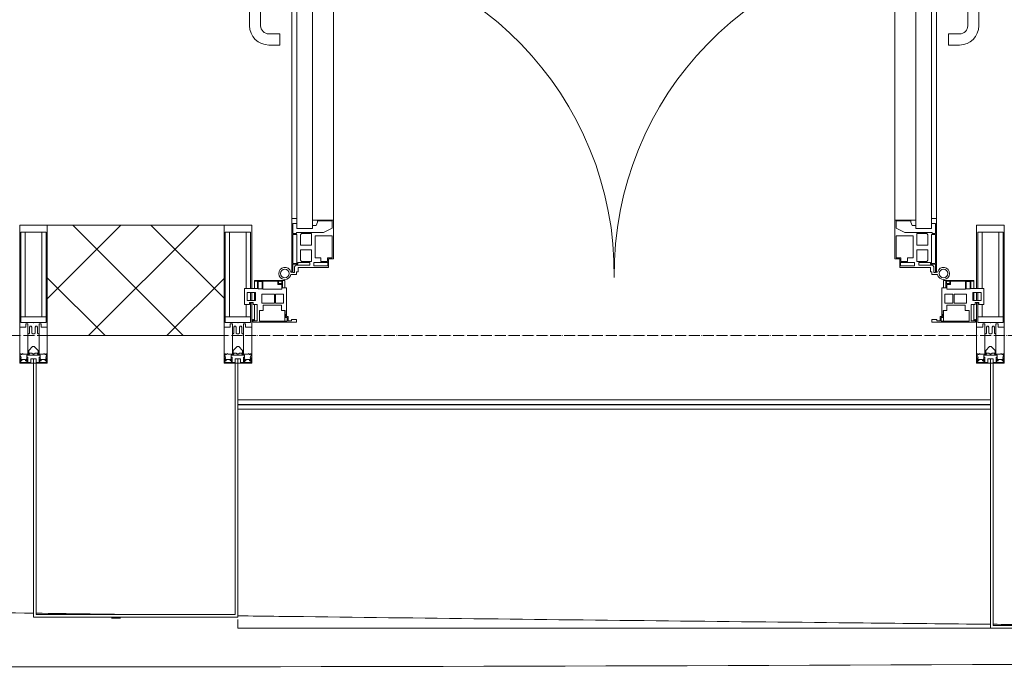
# Model space of a CAD drawing. Header units: millimetres. Extents: x 5617 to 143375, y 7718 to 186221.
# Tile 42 of 106: x 51196 to 52979, y 14792 to 15972. Entities that reach past the tile are written whole.
import ezdxf

# ---------------------------------------------------------------- set-up
doc = ezdxf.new("R2010")
doc.units = ezdxf.units.MM
doc.linetypes.add('ADSK_Линия сетки', pattern=[25, 20, -2.5, 0, -2.5])
for name, color, linetype, lineweight in [('Двери', 7, 'Continuous', 18), ('Импосты витража', 7, 'Continuous', 18), ('Колонны', 7, 'Continuous', 18), ('Ограждение', 7, 'Continuous', 18), ('Оси', 7, 'Continuous', 9), ('Панели витража', 7, 'Continuous', 18), ('Поручни', 7, 'Continuous', 18), ('Стены разрез', 7, 'Continuous', 40), ('Форма', 7, 'Continuous', 18), ('Формообразующий элемент-перекрытие', 7, 'Continuous', 18), ('Элементы узлов', 7, 'Continuous', 18)]:
    doc.layers.add(name, color=color, linetype=linetype, lineweight=lineweight)

# ---------------------------------------------------------------- blocks, each defined once
blk = doc.blocks.new('Rectangular Mullion - 50Wx250H-V63-МКСС_К4_L08_28_500_')
at = {"layer": 'Элементы узлов', "color": 253, "lineweight": 5, "true_color": 0xaaaaaa}
for p, q in [((-25, 135.1), (-25, 250)), ((-25, 250), (0, 250)), ((25, 250), (0, 250)), ((25, 65.2), (25, 250)), ((-23, 237.3), (0, 237.3)), ((-23, 237.3), (-23, 135.1)), ((-14.9, 135.1), (-14.9, 237.3)), ((23, 237.3), (0, 237.3)), ((14.9, 84), (14.9, 237.3)), ((23, 237.3), (23, 73.6)), ((-25, 113.4), (-25, 128.4)), ((-23, 128.4), (-23, 113.4)), ((-25, 65.2), (-25, 110.1)), ((-23, 110.1), (-23, 73.6)), ((-14.9, 84), (-14.9, 106.6)), ((0, 84), (-23, 84)), ((-0.5, 73.6), (-23, 73.6)), ((0, 84), (23, 84)), ((0.5, 73.6), (23, 73.6)), ((-14, 65.2), (-25, 65.2)), ((-14, 71.3), (-14, 65.2)), ((-10, 71.3), (-14, 71.3)), ((-10, 53), (-10, 71.3)), ((-8.7, 53), (-7, 54.7)), ((-7, 65.2), (-5.9, 67.3)), ((-7, 65.2), (-7, 54.7)), ((-4.1, 67.3), (-5.9, 67.3)), ((-4.1, 67.3), (-2.9, 65.1)), ((-2.9, 65.1), (-2.9, 54.6)), ((-1.3, 53), (-2.9, 54.6)), ((1.3, 53), (2.9, 54.6)), ((4.1, 67.3), (2.9, 65.1)), ((2.9, 65.1), (2.9, 54.6)), ((4.1, 67.3), (5.9, 67.3)), ((7, 65.2), (5.9, 67.3)), ((7, 65.2), (7, 54.7)), ((8.7, 53), (7, 54.7)), ((10, 71.3), (14, 71.3)), ((10, 53), (10, 71.3)), ((14, 71.3), (14, 65.2)), ((14, 65.2), (25, 65.2)), ((-8.7, 53), (-10, 53)), ((-10, 53), (-10, 17)), ((0, 53), (-1.3, 53)), ((0, 53), (1.3, 53)), ((8.7, 53), (10, 53)), ((10, 53), (10, 17)), ((-8.5, 23), (-1.5, 30)), ((-8.5, 18.5), (-8.5, 23)), ((-7.5, 18.5), (-8.5, 18.5)), ((-7.5, 17), (-7.5, 18.5)), ((-7.4, 18), (-7.4, 16.6)), ((-2.6, 18), (-7.4, 18)), ((-2.6, 18), (-2.6, 16.8)), ((-1.5, 30), (0, 30)), ((1.5, 30), (0, 30)), ((8.5, 23), (1.5, 30)), ((2.6, 18), (2.6, 16.8)), ((2.6, 18), (7.4, 18)), ((7.4, 18), (7.4, 16.6)), ((7.5, 18.5), (8.5, 18.5)), ((7.5, 17), (7.5, 18.5)), ((8.5, 18.5), (8.5, 23)), ((-23.8, 14.6), (-25, 14.2)), ((-25, 0), (-25, 14.2)), ((-22.3, 17), (-23.8, 17)), ((-23.8, 17), (-23.8, 14.6)), ((-22.5, 10.6), (-23.8, 14.6)), ((-22.5, 10.6), (-23.7, 9.9)), ((-23.7, 1.3), (-23.7, 9.9)), ((-23.7, 1.3), (-11.8, 1.3)), ((-23.2, 10.2), (-22.5, 8)), ((-22.5, 8), (-22.5, 4.5)), ((-21.3, 4.5), (-22.5, 4.5)), ((-22.3, 17), (-22.3, 16)), ((-22.3, 16), (-21.3, 16)), ((-19, 17.6), (-21.3, 16)), ((-21.3, 4.5), (-21.3, 6.5)), ((-21.3, 6.5), (-14.2, 6.5)), ((-18.4, 16.6), (-19, 17.6)), ((-7.4, 16.6), (-18.4, 16.6)), ((-14.2, 6.5), (-14.2, 4.5)), ((-13.2, 4.5), (-14.2, 4.5)), ((-13.2, 4.5), (-12.2, 7.2)), ((-12.7, 7.6), (-11.3, 11.4)), ((-12.7, 7.6), (-11.8, 6.9)), ((-12.2, 9), (-12.2, 14.8)), ((-12.2, 14.8), (0, 14.8)), ((-11.8, 1.3), (-11.8, 6.9)), ((-10.5, 11.2), (-11.3, 11.4)), ((-10.5, 1.5), (-10.5, 11.2)), ((-4.8, 1.5), (-10.5, 1.5)), ((-10, 17), (-7.5, 17)), ((0, 8), (-4.8, 8)), ((-4.8, 1.5), (-4.8, 8)), ((-2.6, 16.8), (0, 16.8)), ((2.6, 16.8), (0, 16.8)), ((0, 14.8), (0, 16.8)), ((0, 14.8), (0, 16.8)), ((12.2, 14.8), (0, 14.8)), ((0, 0), (0, 8)), ((0, 8), (4.8, 8)), ((0, 0), (0, 8)), ((4.8, 1.5), (4.8, 8)), ((4.8, 1.5), (10.5, 1.5)), ((7.4, 16.6), (18.4, 16.6)), ((10, 17), (7.5, 17)), ((10.5, 11.2), (11.3, 11.4)), ((10.5, 1.5), (10.5, 11.2)), ((12.7, 7.6), (11.3, 11.4)), ((12.7, 7.6), (11.8, 6.9)), ((11.8, 1.3), (11.8, 6.9)), ((23.7, 1.3), (11.8, 1.3)), ((12.2, 9), (12.2, 14.8)), ((13.2, 4.5), (12.2, 7.2)), ((13.2, 4.5), (14.2, 4.5)), ((21.3, 6.5), (14.2, 6.5)), ((14.2, 6.5), (14.2, 4.5)), ((18.4, 16.6), (19, 17.6)), ((19, 17.6), (21.3, 16)), ((22.3, 16), (21.3, 16)), ((21.3, 4.5), (21.3, 6.5)), ((21.3, 4.5), (22.5, 4.5)), ((22.3, 17), (22.3, 16)), ((22.3, 17), (23.8, 17)), ((22.5, 10.6), (23.8, 14.6)), ((22.5, 10.6), (23.7, 9.9)), ((23.2, 10.2), (22.5, 8)), ((22.5, 8), (22.5, 4.5)), ((23.7, 1.3), (23.7, 9.9)), ((23.8, 17), (23.8, 14.6)), ((23.8, 14.6), (25, 14.2)), ((25, 0), (25, 14.2)), ((-25, 0), (0, 0)), ((25, 0), (0, 0))]:
    blk.add_line(p, q, dxfattribs=at)
for centre, start, end in [((-0.5, 73.1), 360, 90), ((0.5, 73.1), 90, 180)]:
    blk.add_arc(centre, 0.5, start, end, dxfattribs=at)
blk = doc.blocks.new('Rectangular Mullion - R_StandardFrame_50Wx250H-V64-МКСС_К4_L08_28_500_')
at = {"layer": 'Импосты витража', "color": 253, "lineweight": 5, "true_color": 0xaaaaaa}
for p, q in [((-25, -110.1), (-25, 0)), ((-25, 0), (0, 0)), ((5, 0), (25, 0)), ((25, 0), (25, -250)), ((-25, -128.4), (-25, -113.4)), ((-25, -250), (-25, -135.1)), ((25, -250), (-25, -250))]:
    blk.add_line(p, q, dxfattribs=at)
blk = doc.blocks.new('A_PAN_ALU_Door_Double - EXT_1_Double_EQ-7507534-МКСС_К4_L08_28_500_')
at = {"layer": 'Двери', "color": 253, "lineweight": 5, "true_color": 0xaaaaaa}
for p, q in [((-583.7, 659.3), (-583.7, 758.9)), ((-583.7, 758.9), (-578.6, 758.9)), ((-583.7, 659.3), (-583.7, 758.9)), ((-583.7, 758.9), (-578.6, 758.9)), ((-581.6, 750.3), (-581.6, 742.3)), ((-579.8, 750.3), (-581.6, 750.3)), ((-581.6, 750.3), (-581.6, 742.3)), ((-579.8, 750.3), (-581.6, 750.3)), ((-579.8, 748.9), (-579.8, 750.3)), ((-579.8, 748.9), (-579.8, 750.3)), ((-578.6, 748.9), (-579.8, 748.9)), ((-578.6, 748.9), (-579.8, 748.9)), ((-578.6, 758.9), (-578.6, 748.9)), ((-578.6, 758.9), (-578.6, 748.9)), ((583.7, 758.9), (578.6, 758.9)), ((578.6, 758.9), (578.6, 748.9)), ((583.7, 758.9), (578.6, 758.9)), ((578.6, 758.9), (578.6, 748.9)), ((578.6, 748.9), (579.8, 748.9)), ((578.6, 748.9), (579.8, 748.9)), ((579.8, 748.9), (579.8, 750.3)), ((579.8, 750.3), (581.6, 750.3)), ((579.8, 748.9), (579.8, 750.3)), ((579.8, 750.3), (581.6, 750.3)), ((581.6, 750.3), (581.6, 742.3)), ((581.6, 750.3), (581.6, 742.3)), ((583.7, 659.3), (583.7, 758.9)), ((583.7, 659.3), (583.7, 758.9)), ((-581.6, 742.3), (-572.9, 742.3)), ((-581.6, 742.3), (-572.9, 742.3)), ((-581.6, 740.6), (-581.6, 688.2)), ((-574.6, 740.6), (-581.6, 740.6)), ((-581.6, 740.6), (-581.6, 688.2)), ((-574.6, 740.6), (-581.6, 740.6)), ((-574.6, 688.2), (-574.6, 740.6)), ((-574.6, 688.2), (-574.6, 740.6)), ((-572.9, 742.3), (-572.9, 739.3)), ((-572.9, 742.3), (-572.9, 739.3)), ((-572.9, 739.3), (-543.6, 739.3)), ((-572.9, 739.3), (-543.6, 739.3)), ((-566.1, 737.5), (-567.6, 734.8)), ((-566.1, 737.5), (-567.6, 734.8)), ((-567.6, 734.8), (-567.6, 715.8)), ((-567.6, 734.8), (-567.6, 715.8)), ((-547.7, 737.5), (-566.1, 737.5)), ((-547.7, 737.5), (-566.1, 737.5)), ((-547.7, 715.8), (-547.7, 737.5)), ((-547.7, 715.8), (-547.7, 737.5)), ((-543.6, 744.8), (-518.6, 744.8)), ((-543.6, 739.3), (-543.6, 744.8)), ((-543.6, 744.8), (-518.6, 744.8)), ((-543.6, 739.3), (-543.6, 744.8)), ((-531.2, 737.1), (-531.2, 730.5)), ((-518.8, 737.1), (-531.2, 737.1)), ((-531.2, 737.1), (-531.2, 730.5)), ((-518.8, 737.1), (-531.2, 737.1)), ((-518.8, 730.6), (-518.8, 737.1)), ((-518.8, 730.6), (-518.8, 737.1)), ((-518.6, 744.8), (-518.6, 741.8)), ((-518.6, 744.8), (-518.6, 741.8)), ((-518.6, 741.8), (-517.1, 741.8)), ((-518.6, 741.8), (-517.1, 741.8)), ((-517.1, 741.8), (-517.1, 732.3)), ((-517.1, 741.8), (-517.1, 732.3)), ((-517.1, 732.3), (-508.2, 732.3)), ((-517.1, 732.3), (-508.2, 732.3)), ((-508.2, 732.3), (-508.2, 662.3)), ((-508.2, 732.3), (-508.2, 662.3)), ((517.1, 732.3), (508.2, 732.3)), ((508.2, 732.3), (508.2, 662.3)), ((517.1, 732.3), (508.2, 732.3)), ((508.2, 732.3), (508.2, 662.3)), ((518.6, 741.8), (517.1, 741.8)), ((517.1, 741.8), (517.1, 732.3)), ((518.6, 741.8), (517.1, 741.8)), ((517.1, 741.8), (517.1, 732.3)), ((543.6, 744.8), (518.6, 744.8)), ((518.6, 744.8), (518.6, 741.8)), ((543.6, 744.8), (518.6, 744.8)), ((518.6, 744.8), (518.6, 741.8)), ((518.8, 730.6), (518.8, 737.1)), ((518.8, 737.1), (531.2, 737.1)), ((518.8, 730.6), (518.8, 737.1)), ((518.8, 737.1), (531.2, 737.1)), ((531.2, 737.1), (531.2, 730.5)), ((531.2, 737.1), (531.2, 730.5)), ((543.6, 739.3), (543.6, 744.8)), ((543.6, 739.3), (543.6, 744.8)), ((572.9, 739.3), (543.6, 739.3)), ((572.9, 739.3), (543.6, 739.3)), ((547.7, 715.8), (547.7, 737.5)), ((547.7, 737.5), (566.1, 737.5)), ((547.7, 715.8), (547.7, 737.5)), ((547.7, 737.5), (566.1, 737.5)), ((566.1, 737.5), (567.6, 734.8)), ((566.1, 737.5), (567.6, 734.8)), ((567.6, 734.8), (567.6, 715.8)), ((567.6, 734.8), (567.6, 715.8)), ((581.6, 742.3), (572.9, 742.3)), ((572.9, 742.3), (572.9, 739.3)), ((581.6, 742.3), (572.9, 742.3)), ((572.9, 742.3), (572.9, 739.3)), ((574.6, 688.2), (574.6, 740.6)), ((574.6, 740.6), (581.6, 740.6)), ((574.6, 688.2), (574.6, 740.6)), ((574.6, 740.6), (581.6, 740.6)), ((581.6, 740.6), (581.6, 688.2)), ((581.6, 740.6), (581.6, 688.2)), ((-567.6, 715.8), (-547.7, 715.8)), ((-567.6, 715.8), (-547.7, 715.8)), ((-541.3, 730.5), (-541.3, 691)), ((-531.2, 730.5), (-541.3, 730.5)), ((-541.3, 730.5), (-541.3, 691)), ((-531.2, 730.5), (-541.3, 730.5)), ((-510.6, 730.6), (-518.8, 730.6)), ((-510.6, 730.6), (-518.8, 730.6)), ((-510.6, 691), (-510.6, 730.6)), ((-510.6, 691), (-510.6, 730.6)), ((510.6, 691), (510.6, 730.6)), ((510.6, 730.6), (518.8, 730.6)), ((510.6, 691), (510.6, 730.6)), ((510.6, 730.6), (518.8, 730.6)), ((531.2, 730.5), (541.3, 730.5)), ((531.2, 730.5), (541.3, 730.5)), ((541.3, 730.5), (541.3, 691)), ((541.3, 730.5), (541.3, 691)), ((567.6, 715.8), (547.7, 715.8)), ((567.6, 715.8), (547.7, 715.8)), ((-567.6, 708), (-567.6, 688.9)), ((-547.7, 708), (-567.6, 708)), ((-567.6, 708), (-567.6, 688.9)), ((-547.7, 708), (-567.6, 708)), ((-547.7, 686.3), (-547.7, 708)), ((-547.7, 686.3), (-547.7, 708)), ((547.7, 708), (567.6, 708)), ((547.7, 686.3), (547.7, 708)), ((547.7, 708), (567.6, 708)), ((547.7, 686.3), (547.7, 708)), ((567.6, 708), (567.6, 688.9)), ((567.6, 708), (567.6, 688.9)), ((-581.6, 688.2), (-574.6, 688.2)), ((-581.6, 688.2), (-574.6, 688.2)), ((-581.6, 686.5), (-581.6, 668.4)), ((-575.4, 686.5), (-581.6, 686.5)), ((-581.6, 686.5), (-581.6, 668.4)), ((-575.4, 686.5), (-581.6, 686.5)), ((-575.4, 684.5), (-575.4, 686.5)), ((-575.4, 684.5), (-575.4, 686.5)), ((-526.4, 684.5), (-575.4, 684.5)), ((-526.4, 684.5), (-575.4, 684.5)), ((-567.6, 688.9), (-566.1, 686.3)), ((-567.6, 688.9), (-566.1, 686.3)), ((-566.1, 686.3), (-547.7, 686.3)), ((-566.1, 686.3), (-547.7, 686.3)), ((-541.3, 691), (-510.6, 691)), ((-541.3, 691), (-510.6, 691)), ((-510.6, 676.8), (-526.4, 684.5)), ((-510.6, 676.8), (-526.4, 684.5)), ((541.3, 691), (510.6, 691)), ((541.3, 691), (510.6, 691)), ((510.6, 676.8), (526.4, 684.5)), ((510.6, 676.8), (526.4, 684.5)), ((526.4, 684.5), (575.4, 684.5)), ((526.4, 684.5), (575.4, 684.5)), ((566.1, 686.3), (547.7, 686.3)), ((566.1, 686.3), (547.7, 686.3)), ((567.6, 688.9), (566.1, 686.3)), ((567.6, 688.9), (566.1, 686.3)), ((581.6, 688.2), (574.6, 688.2)), ((581.6, 688.2), (574.6, 688.2)), ((575.4, 684.5), (575.4, 686.5)), ((575.4, 686.5), (581.6, 686.5)), ((575.4, 684.5), (575.4, 686.5)), ((575.4, 686.5), (581.6, 686.5)), ((581.6, 686.5), (581.6, 668.4)), ((581.6, 686.5), (581.6, 668.4)), ((-583.7, 244.2), (-583.7, 677.3)), ((-581.6, 668.4), (-574.6, 668.4)), ((-581.6, 668.4), (-574.6, 668.4)), ((-574.6, 677.3), (-546, 677.3)), ((-574.6, 244.2), (-574.6, 677.3)), ((-574.6, 668.4), (-574.6, 659.3)), ((-574.6, 668.4), (-574.6, 659.3)), ((-546, 677.3), (-546, 244.2)), ((-546, 672), (-539.3, 672)), ((-546, 662.3), (-546, 672)), ((-546, 672), (-539.3, 672)), ((-546, 662.3), (-546, 672)), ((-508.2, 662.3), (-546, 662.3)), ((-508.2, 662.3), (-546, 662.3)), ((-539.3, 672), (-537.1, 665.9)), ((-539.3, 672), (-537.1, 665.9)), ((-537.1, 665.9), (-537.1, 663.8)), ((-537.1, 665.9), (-537.1, 663.8)), ((-537.1, 663.8), (-510.6, 663.8)), ((-537.1, 663.8), (-510.6, 663.8)), ((-510.6, 663.8), (-510.6, 676.8)), ((-510.6, 663.8), (-510.6, 676.8)), ((-508.2, 662.3), (-508.2, 259.2)), ((508.2, 662.3), (546, 662.3)), ((508.2, 662.3), (546, 662.3)), ((508.2, 662.3), (508.2, 259.2)), ((510.6, 663.8), (510.6, 676.8)), ((510.6, 663.8), (510.6, 676.8)), ((537.1, 663.8), (510.6, 663.8)), ((537.1, 663.8), (510.6, 663.8)), ((539.3, 672), (537.1, 665.9)), ((539.3, 672), (537.1, 665.9)), ((537.1, 665.9), (537.1, 663.8)), ((537.1, 665.9), (537.1, 663.8)), ((546, 672), (539.3, 672)), ((546, 672), (539.3, 672)), ((546, 677.3), (546, 244.2)), ((574.6, 677.3), (546, 677.3)), ((546, 662.3), (546, 672)), ((546, 662.3), (546, 672)), ((574.6, 244.2), (574.6, 677.3)), ((581.6, 668.4), (574.6, 668.4)), ((574.6, 668.4), (574.6, 659.3)), ((581.6, 668.4), (574.6, 668.4)), ((574.6, 668.4), (574.6, 659.3)), ((583.7, 244.2), (583.7, 677.3)), ((-574.6, 659.3), (-583.7, 659.3)), ((-574.6, 659.3), (-583.7, 659.3)), ((574.6, 659.3), (583.7, 659.3)), ((574.6, 659.3), (583.7, 659.3)), ((-583.7, 262.2), (-574.6, 262.2)), ((-583.7, 164.2), (-583.7, 262.2)), ((-581.6, 253.1), (-581.6, 235.1)), ((-574.6, 253.1), (-581.6, 253.1)), ((-574.6, 262.2), (-574.6, 253.1)), ((-546, 259.2), (-508.2, 259.2)), ((-546, 249.6), (-546, 259.2)), ((-539.3, 249.6), (-546, 249.6)), ((-537.1, 255.7), (-539.3, 249.6)), ((-537.1, 257.7), (-537.1, 255.7)), ((-510.6, 257.7), (-537.1, 257.7)), ((-510.6, 244.7), (-510.6, 257.7)), ((-508.2, 259.2), (-508.2, 189.3)), ((546, 259.2), (508.2, 259.2)), ((508.2, 259.2), (508.2, 189.3)), ((510.6, 244.7), (510.6, 257.7)), ((510.6, 257.7), (537.1, 257.7)), ((537.1, 257.7), (537.1, 255.7)), ((537.1, 255.7), (539.3, 249.6)), ((539.3, 249.6), (546, 249.6)), ((546, 249.6), (546, 259.2)), ((583.7, 262.2), (574.6, 262.2)), ((574.6, 262.2), (574.6, 253.1)), ((574.6, 253.1), (581.6, 253.1)), ((581.6, 253.1), (581.6, 235.1)), ((583.7, 164.2), (583.7, 262.2)), ((-581.6, 235.1), (-575.4, 235.1)), ((-581.6, 233.4), (-581.6, 180.9)), ((-574.6, 233.4), (-581.6, 233.4)), ((-575.4, 237), (-526.4, 237)), ((-575.4, 235.1), (-575.4, 237)), ((-574.6, 244.2), (-546, 244.2)), ((-574.6, 180.9), (-574.6, 233.4)), ((-566.1, 235.3), (-567.6, 232.6)), ((-567.6, 232.6), (-567.6, 213.6)), ((-547.7, 235.3), (-566.1, 235.3)), ((-547.7, 213.6), (-547.7, 235.3)), ((-526.4, 237), (-510.6, 244.7)), ((526.4, 237), (510.6, 244.7)), ((575.4, 237), (526.4, 237)), ((574.6, 244.2), (546, 244.2)), ((547.7, 213.6), (547.7, 235.3)), ((547.7, 235.3), (566.1, 235.3)), ((566.1, 235.3), (567.6, 232.6)), ((567.6, 232.6), (567.6, 213.6)), ((574.6, 233.4), (581.6, 233.4)), ((574.6, 180.9), (574.6, 233.4)), ((575.4, 235.1), (575.4, 237)), ((581.6, 235.1), (575.4, 235.1)), ((581.6, 233.4), (581.6, 180.9)), ((-541.3, 230.6), (-541.3, 191)), ((-510.6, 230.6), (-541.3, 230.6)), ((-510.6, 191), (-510.6, 230.6)), ((510.6, 230.6), (541.3, 230.6)), ((510.6, 191), (510.6, 230.6)), ((541.3, 230.6), (541.3, 191)), ((-567.6, 213.6), (-547.7, 213.6)), ((-567.6, 205.7), (-567.6, 186.7)), ((-547.7, 205.7), (-567.6, 205.7)), ((-547.7, 184), (-547.7, 205.7)), ((567.6, 213.6), (547.7, 213.6)), ((547.7, 205.7), (567.6, 205.7)), ((547.7, 184), (547.7, 205.7)), ((567.6, 205.7), (567.6, 186.7)), ((-581.6, 180.9), (-574.6, 180.9)), ((-581.6, 179.2), (-581.6, 164.2)), ((-572.9, 179.2), (-581.6, 179.2)), ((-572.9, 182.2), (-572.9, 179.2)), ((-551.3, 182.2), (-572.9, 182.2)), ((-567.6, 186.7), (-566.1, 184)), ((-566.1, 184), (-547.7, 184)), ((-551.3, 177.5), (-551.3, 182.2)), ((-543.6, 182.2), (-543.6, 176.7)), ((-518.6, 182.2), (-543.6, 182.2)), ((-541.3, 191), (-531.2, 191)), ((-531.2, 191), (-531.2, 184.4)), ((-531.2, 184.4), (-518.8, 184.4)), ((-518.8, 191), (-510.6, 191)), ((-518.8, 184.4), (-518.8, 191)), ((-518.6, 176.7), (-518.6, 182.2)), ((-517.1, 189.3), (-517.1, 173.3)), ((-508.2, 189.3), (-517.1, 189.3)), ((508.2, 189.3), (517.1, 189.3)), ((518.8, 191), (510.6, 191)), ((517.1, 189.3), (517.1, 173.3)), ((518.6, 182.2), (543.6, 182.2)), ((518.6, 176.7), (518.6, 182.2)), ((518.8, 184.4), (518.8, 191)), ((531.2, 184.4), (518.8, 184.4)), ((541.3, 191), (531.2, 191)), ((531.2, 191), (531.2, 184.4)), ((543.6, 182.2), (543.6, 176.7)), ((566.1, 184), (547.7, 184)), ((551.3, 177.5), (551.3, 182.2)), ((551.3, 182.2), (572.9, 182.2)), ((567.6, 186.7), (566.1, 184)), ((572.9, 182.2), (572.9, 179.2)), ((572.9, 179.2), (581.6, 179.2)), ((581.6, 180.9), (574.6, 180.9)), ((581.6, 179.2), (581.6, 164.2)), ((-575.1, 160.7), (-585.4, 160.7)), ((-581.6, 164.2), (-578.6, 164.2)), ((-578.6, 164.2), (-578.6, 174.5)), ((-575.5, 177.5), (-551.3, 177.5)), ((-575.1, 165.6), (-575.1, 160.7)), ((-572.4, 165.6), (-575.1, 165.6)), ((-572.4, 173.3), (-572.4, 165.6)), ((-517.1, 173.3), (-572.4, 173.3)), ((-543.6, 176.7), (-518.6, 176.7)), ((517.1, 173.3), (572.4, 173.3)), ((543.6, 176.7), (518.6, 176.7)), ((575.5, 177.5), (551.3, 177.5)), ((572.4, 173.3), (572.4, 165.6)), ((572.4, 165.6), (575.1, 165.6)), ((575.1, 165.6), (575.1, 160.7)), ((575.1, 160.7), (585.4, 160.7)), ((578.6, 164.2), (578.6, 174.5)), ((581.6, 164.2), (578.6, 164.2))]:
    blk.add_line(p, q, dxfattribs=at)
at = {"layer": 'Двери', "lineweight": 5}
for p, q in [((-597.6, 721.7), (-626.4, 720.7)), ((-597.6, 723.5), (-597.6, 696)), ((-583.6, 726), (-595.1, 726)), ((583.6, 726), (595.1, 726)), ((597.6, 723.5), (597.6, 696)), ((597.6, 721.7), (626.4, 720.7)), ((-624.5, 698.8), (-597.6, 697.7)), ((624.5, 698.8), (597.6, 697.7)), ((-660.1, 685.7), (-660.1, 611.5)), ((-640.1, 611.5), (-640.1, 683.8)), ((-595.1, 693.5), (-583.6, 693.5)), ((595.1, 693.5), (583.6, 693.5)), ((640.1, 611.5), (640.1, 683.8)), ((660.1, 685.7), (660.1, 611.5)), ((-605.1, 596.5), (-625.1, 596.5)), ((-605.1, 576.5), (-605.1, 596.5)), ((605.1, 576.5), (605.1, 596.5)), ((605.1, 596.5), (625.1, 596.5)), ((-625.1, 576.5), (-605.1, 576.5)), ((625.1, 576.5), (605.1, 576.5))]:
    blk.add_line(p, q, dxfattribs=at)
at = {"layer": 'Двери', "color": 254, "lineweight": 5, "true_color": 0xd4d4d4}
for centre, start, end in [((-596.2, 162.6), 359.296, 89.0613), ((596.2, 162.6), 90.9387, 180.704)]:
    blk.add_arc(centre, 596.2, start, end, dxfattribs=at)
at = {"layer": 'Двери', "lineweight": 5}
for centre, radius, start, end in [((-625.1, 685.7), 35, 92.1945, 180), ((-595.1, 723.5), 2.5, 90, 180), ((595.1, 723.5), 2.5, 360, 90), ((625.1, 685.7), 35, 360, 87.8055), ((-625.1, 683.8), 15, 87.8056, 180), ((-595.1, 696), 2.5, 180, 270), ((595.1, 696), 2.5, 270, 360), ((625.1, 683.8), 15, 0, 92.1944), ((-625.1, 611.5), 35, 180, 270), ((-625.1, 611.5), 15, 180, 270), ((625.1, 611.5), 35, 270, 360), ((625.1, 611.5), 15, 270, 360)]:
    blk.add_arc(centre, radius, start, end, dxfattribs=at)
at = {"layer": 'Двери', "color": 253, "lineweight": 5, "true_color": 0xaaaaaa}
for centre, radius, start, end in [((-596.2, 162.7), 11, 16.047, 350.0284), ((-596.2, 162.6), 8, 90, 270), ((-596.2, 162.6), 8, 270, 90), ((-583.7, 166.3), 2.03, 196.0721, 270), ((-575.5, 174.5), 3, 90, 180), ((575.5, 174.5), 3, 360, 90), ((583.7, 166.3), 2.03, 270, 343.9279), ((596.2, 162.7), 11, 189.9716, 163.953), ((596.2, 162.6), 8, 90, 270), ((596.2, 162.6), 8, 270, 90)]:
    blk.add_arc(centre, radius, start, end, dxfattribs=at)
at = {"layer": 'Панели витража', "color": 253, "lineweight": 5, "true_color": 0xaaaaaa}
for p, q in [((-600.3, 150), (-651.2, 150)), ((-651.2, 150), (-651.2, 148.5)), ((-651.2, 148.5), (-645.9, 148.5)), ((-651.2, 148.5), (-651.2, 135.1)), ((-645.9, 148.5), (-645.9, 135.1)), ((-644.3, 134.5), (-644.3, 148.2)), ((-644.3, 148.2), (-637.3, 148.2)), ((-637.3, 148.2), (-637.3, 134.5)), ((-635.9, 134.2), (-635.9, 148.4)), ((-635.9, 148.4), (-608.9, 148.4)), ((-608.9, 148.4), (-608.9, 142.8)), ((-608.9, 142.8), (-601.9, 142.8)), ((-607.5, 148.7), (-601.5, 148.7)), ((-607.5, 144.4), (-607.5, 148.7)), ((-601.5, 144.4), (-607.5, 144.4)), ((-601.9, 142.8), (-601.9, 134.2)), ((-601.5, 148.7), (-601.5, 144.4)), ((-600.3, 136.5), (-600.3, 150)), ((-596.2, 150), (-600.3, 150)), ((-596.2, 136.5), (-596.2, 150)), ((596.2, 150), (596.2, 136.5)), ((600.3, 150), (596.2, 150)), ((651.2, 150), (600.3, 150)), ((600.3, 150), (600.3, 136.5)), ((601.5, 144.4), (601.5, 148.7)), ((601.5, 148.7), (607.5, 148.7)), ((607.5, 144.4), (601.5, 144.4)), ((601.9, 134.2), (601.9, 142.8)), ((601.9, 142.8), (608.9, 142.8)), ((607.5, 148.7), (607.5, 144.4)), ((608.9, 142.8), (608.9, 148.4)), ((608.9, 148.4), (635.9, 148.4)), ((635.9, 148.4), (635.9, 134.2)), ((637.3, 148.2), (644.3, 148.2)), ((637.3, 134.5), (637.3, 148.2)), ((644.3, 148.2), (644.3, 134.5)), ((645.9, 135.1), (645.9, 148.5)), ((645.9, 148.5), (651.2, 148.5)), ((651.2, 148.5), (651.2, 150)), ((651.2, 135.1), (651.2, 148.5)), ((-645.9, 135.1), (-669.2, 135.1)), ((-669.2, 135.1), (-669.2, 106.6)), ((-664.2, 113.4), (-664.2, 128.4)), ((-664.2, 128.4), (-649.2, 128.4)), ((-651.2, 128.4), (-651.2, 113.4)), ((-649.2, 128.4), (-649.2, 113.4)), ((-637.3, 134.5), (-644.3, 134.5)), ((-637.8, 108.8), (-637.8, 125)), ((-637.8, 125), (-615.2, 125)), ((-601.9, 134.2), (-635.9, 134.2)), ((-615.2, 125), (-615.2, 108.8)), ((-613, 108.8), (-613, 125)), ((-613, 125), (-598.7, 125)), ((-593.3, 136.5), (-600.3, 136.5)), ((-598.7, 125), (-598.7, 108.8)), ((-593.3, 84.8), (-593.3, 136.5)), ((600.3, 136.5), (593.3, 136.5)), ((593.3, 136.5), (593.3, 84.8)), ((598.7, 125), (613, 125)), ((598.7, 108.8), (598.7, 125)), ((635.9, 134.2), (601.9, 134.2)), ((613, 125), (613, 108.8)), ((615.2, 125), (637.8, 125)), ((615.2, 108.8), (615.2, 125)), ((644.3, 134.5), (637.3, 134.5)), ((637.8, 125), (637.8, 108.8)), ((669.2, 135.1), (645.9, 135.1)), ((649.2, 128.4), (664.2, 128.4)), ((649.2, 113.4), (649.2, 128.4)), ((651.2, 113.4), (651.2, 128.4)), ((664.2, 128.4), (664.2, 113.4)), ((669.2, 106.6), (669.2, 135.1)), ((-649.2, 113.4), (-664.2, 113.4)), ((-660.2, 106.6), (-660.2, 110.1)), ((-660.2, 110.1), (-653.3, 110.1)), ((-653.3, 110.1), (-653.3, 106.6)), ((-615.2, 108.8), (-637.8, 108.8)), ((-598.7, 108.8), (-613, 108.8)), ((613, 108.8), (598.7, 108.8)), ((637.8, 108.8), (615.2, 108.8)), ((664.2, 113.4), (649.2, 113.4)), ((653.3, 106.6), (653.3, 110.1)), ((653.3, 110.1), (660.2, 110.1)), ((660.2, 110.1), (660.2, 106.6)), ((-669.2, 106.6), (-660.2, 106.6)), ((-653.3, 106.6), (-646.3, 106.6)), ((-651.2, 106.6), (-651.2, 76.7)), ((-646.3, 106.6), (-646.3, 76.7)), ((-642.4, 76.3), (-642.4, 95.5)), ((-642.4, 95.5), (-635.3, 95.5)), ((-635.3, 95.5), (-635.3, 105)), ((-635.3, 105), (-602.1, 105)), ((-602.1, 105), (-602.1, 95.5)), ((-602.1, 95.5), (-595.8, 95.5)), ((-596.2, 76.2), (-596.2, 95.5)), ((-595.8, 95.5), (-595.8, 89)), ((595.8, 89), (595.8, 95.5)), ((595.8, 95.5), (602.1, 95.5)), ((596.2, 95.5), (596.2, 76.2)), ((602.1, 95.5), (602.1, 105)), ((602.1, 105), (635.3, 105)), ((635.3, 105), (635.3, 95.5)), ((635.3, 95.5), (642.4, 95.5)), ((642.4, 95.5), (642.4, 76.3)), ((646.3, 76.7), (646.3, 106.6)), ((646.3, 106.6), (653.3, 106.6)), ((651.2, 76.7), (651.2, 106.6)), ((660.2, 106.6), (669.2, 106.6)), ((-652.8, 79.5), (-654.3, 79.5)), ((-654.3, 79.5), (-654.3, 74.5)), ((-654.3, 74.5), (-575.3, 74.5)), ((-652.8, 76.7), (-652.8, 79.5)), ((-646.3, 76.7), (-652.8, 76.7)), ((-592, 76.3), (-642.4, 76.3)), ((-595.8, 89), (-595, 88.2)), ((-595, 88.2), (-595, 83.1)), ((-595, 83.1), (-592, 83.1)), ((-590.3, 84.8), (-593.3, 84.8)), ((-592, 83.1), (-592, 76.3)), ((-590.3, 76.5), (-590.3, 84.8)), ((-583.9, 76.5), (-590.3, 76.5)), ((-575.3, 79.5), (-583.9, 79.5)), ((-583.9, 79.5), (-583.9, 76.5)), ((-575.3, 74.5), (-575.3, 79.5)), ((583.9, 79.5), (575.3, 79.5)), ((575.3, 79.5), (575.3, 74.5)), ((575.3, 74.5), (654.3, 74.5)), ((583.9, 76.5), (583.9, 79.5)), ((590.3, 76.5), (583.9, 76.5)), ((593.3, 84.8), (590.3, 84.8)), ((590.3, 84.8), (590.3, 76.5)), ((592, 76.3), (592, 83.1)), ((592, 83.1), (595, 83.1)), ((642.4, 76.3), (592, 76.3)), ((595, 88.2), (595.8, 89)), ((595, 83.1), (595, 88.2)), ((652.8, 76.7), (646.3, 76.7)), ((654.3, 79.5), (652.8, 79.5)), ((652.8, 79.5), (652.8, 76.7)), ((654.3, 74.5), (654.3, 79.5))]:
    blk.add_line(p, q, dxfattribs=at)
blk = doc.blocks.new('Rectangular Mullion - 50Wx250H-2623690-МКСС_К4_L08_28_500_')
at = {"layer": 'Элементы узлов', "color": 253, "lineweight": 5, "true_color": 0xaaaaaa}
for p, q in [((-25, 65.2), (-25, 250)), ((-25, 250), (0, 250)), ((25, 250), (0, 250)), ((25, 65.2), (25, 250)), ((-23, 237.3), (0, 237.3)), ((-23, 237.3), (-23, 73.6)), ((-14.9, 84), (-14.9, 237.3)), ((23, 237.3), (0, 237.3)), ((14.9, 84), (14.9, 237.3)), ((23, 237.3), (23, 73.6)), ((0, 84), (-23, 84)), ((-0.5, 73.6), (-23, 73.6)), ((0, 84), (23, 84)), ((0.5, 73.6), (23, 73.6)), ((-14, 65.2), (-25, 65.2)), ((-14, 71.3), (-14, 65.2)), ((-10, 71.3), (-14, 71.3)), ((-10, 53), (-10, 71.3)), ((-8.7, 53), (-7, 54.7)), ((-7, 65.2), (-5.9, 67.3)), ((-7, 65.2), (-7, 54.7)), ((-4.1, 67.3), (-5.9, 67.3)), ((-4.1, 67.3), (-2.9, 65.1)), ((-2.9, 65.1), (-2.9, 54.6)), ((-1.3, 53), (-2.9, 54.6)), ((1.3, 53), (2.9, 54.6)), ((4.1, 67.3), (2.9, 65.1)), ((2.9, 65.1), (2.9, 54.6)), ((4.1, 67.3), (5.9, 67.3)), ((7, 65.2), (5.9, 67.3)), ((7, 65.2), (7, 54.7)), ((8.7, 53), (7, 54.7)), ((10, 71.3), (14, 71.3)), ((10, 53), (10, 71.3)), ((14, 71.3), (14, 65.2)), ((14, 65.2), (25, 65.2)), ((-8.7, 53), (-10, 53)), ((-10, 53), (-10, 17)), ((0, 53), (-1.3, 53)), ((0, 53), (1.3, 53)), ((8.7, 53), (10, 53)), ((10, 53), (10, 17)), ((-8.5, 23), (-1.5, 30)), ((-8.5, 18.5), (-8.5, 23)), ((-7.5, 18.5), (-8.5, 18.5)), ((-7.5, 17), (-7.5, 18.5)), ((-7.4, 18), (-7.4, 16.6)), ((-2.6, 18), (-7.4, 18)), ((-2.6, 18), (-2.6, 16.8)), ((-1.5, 30), (0, 30)), ((1.5, 30), (0, 30)), ((8.5, 23), (1.5, 30)), ((2.6, 18), (2.6, 16.8)), ((2.6, 18), (7.4, 18)), ((7.4, 18), (7.4, 16.6)), ((7.5, 18.5), (8.5, 18.5)), ((7.5, 17), (7.5, 18.5)), ((8.5, 18.5), (8.5, 23)), ((-23.8, 14.6), (-25, 14.2)), ((-25, 0), (-25, 14.2)), ((-22.3, 17), (-23.8, 17)), ((-23.8, 17), (-23.8, 14.6)), ((-22.5, 10.6), (-23.8, 14.6)), ((-22.5, 10.6), (-23.7, 9.9)), ((-23.7, 1.3), (-23.7, 9.9)), ((-23.7, 1.3), (-11.8, 1.3)), ((-23.2, 10.2), (-22.5, 8)), ((-22.5, 8), (-22.5, 4.5)), ((-21.3, 4.5), (-22.5, 4.5)), ((-22.3, 17), (-22.3, 16)), ((-22.3, 16), (-21.3, 16)), ((-19, 17.6), (-21.3, 16)), ((-21.3, 4.5), (-21.3, 6.5)), ((-21.3, 6.5), (-14.2, 6.5)), ((-18.4, 16.6), (-19, 17.6)), ((-7.4, 16.6), (-18.4, 16.6)), ((-14.2, 6.5), (-14.2, 4.5)), ((-13.2, 4.5), (-14.2, 4.5)), ((-13.2, 4.5), (-12.2, 7.2)), ((-12.7, 7.6), (-11.3, 11.4)), ((-12.7, 7.6), (-11.8, 6.9)), ((-12.2, 9), (-12.2, 14.8)), ((-12.2, 14.8), (0, 14.8)), ((-11.8, 1.3), (-11.8, 6.9)), ((-10.5, 11.2), (-11.3, 11.4)), ((-10.5, 1.5), (-10.5, 11.2)), ((-4.8, 1.5), (-10.5, 1.5)), ((-10, 17), (-7.5, 17)), ((0, 8), (-4.8, 8)), ((-4.8, 1.5), (-4.8, 8)), ((-2.6, 16.8), (0, 16.8)), ((2.6, 16.8), (0, 16.8)), ((0, 14.8), (0, 16.8)), ((0, 14.8), (0, 16.8)), ((12.2, 14.8), (0, 14.8)), ((0, 0), (0, 8)), ((0, 8), (4.8, 8)), ((0, 0), (0, 8)), ((4.8, 1.5), (4.8, 8)), ((4.8, 1.5), (10.5, 1.5)), ((7.4, 16.6), (18.4, 16.6)), ((10, 17), (7.5, 17)), ((10.5, 11.2), (11.3, 11.4)), ((10.5, 1.5), (10.5, 11.2)), ((12.7, 7.6), (11.3, 11.4)), ((12.7, 7.6), (11.8, 6.9)), ((11.8, 1.3), (11.8, 6.9)), ((23.7, 1.3), (11.8, 1.3)), ((12.2, 9), (12.2, 14.8)), ((13.2, 4.5), (12.2, 7.2)), ((13.2, 4.5), (14.2, 4.5)), ((21.3, 6.5), (14.2, 6.5)), ((14.2, 6.5), (14.2, 4.5)), ((18.4, 16.6), (19, 17.6)), ((19, 17.6), (21.3, 16)), ((22.3, 16), (21.3, 16)), ((21.3, 4.5), (21.3, 6.5)), ((21.3, 4.5), (22.5, 4.5)), ((22.3, 17), (22.3, 16)), ((22.3, 17), (23.8, 17)), ((22.5, 10.6), (23.8, 14.6)), ((22.5, 10.6), (23.7, 9.9)), ((23.2, 10.2), (22.5, 8)), ((22.5, 8), (22.5, 4.5)), ((23.7, 1.3), (23.7, 9.9)), ((23.8, 17), (23.8, 14.6)), ((23.8, 14.6), (25, 14.2)), ((25, 0), (25, 14.2)), ((-25, 0), (0, 0)), ((25, 0), (0, 0))]:
    blk.add_line(p, q, dxfattribs=at)
for centre, start, end in [((-0.5, 73.1), 360, 90), ((0.5, 73.1), 90, 180)]:
    blk.add_arc(centre, 0.5, start, end, dxfattribs=at)
blk = doc.blocks.new('Rectangular Mullion - R_StandardFrame_50Wx250H-V62-МКСС_К4_L08_28_500_')
at = {"layer": 'Импосты витража', "color": 253, "lineweight": 5, "true_color": 0xaaaaaa}
for p, q in [((-25, -250), (-25, 0)), ((-25, 0), (0, 0)), ((5, 0), (25, 0)), ((25, 0), (25, -250)), ((25, -250), (-25, -250))]:
    blk.add_line(p, q, dxfattribs=at)
blk = doc.blocks.new('Rectangular Mullion - 50Wx250H-V65-МКСС_К4_L08_28_500_')
at = {"layer": 'Элементы узлов', "color": 253, "lineweight": 5, "true_color": 0xaaaaaa}
for p, q in [((-25, 65.2), (-25, 250)), ((-25, 250), (0, 250)), ((25, 250), (0, 250)), ((25, 135.1), (25, 250)), ((-23, 237.3), (0, 237.3)), ((-23, 237.3), (-23, 73.6)), ((-14.9, 84), (-14.9, 237.3)), ((23, 237.3), (0, 237.3)), ((14.9, 135.1), (14.9, 237.3)), ((23, 237.3), (23, 135.1)), ((23, 128.4), (23, 113.4)), ((25, 113.4), (25, 128.4)), ((23, 110.1), (23, 73.6)), ((25, 65.2), (25, 110.1)), ((14.9, 84), (14.9, 106.6)), ((0, 84), (-23, 84)), ((-0.5, 73.6), (-23, 73.6)), ((0, 84), (23, 84)), ((0.5, 73.6), (23, 73.6)), ((-14, 65.2), (-25, 65.2)), ((-14, 71.3), (-14, 65.2)), ((-10, 71.3), (-14, 71.3)), ((-10, 53), (-10, 71.3)), ((-8.7, 53), (-7, 54.7)), ((-7, 65.2), (-5.9, 67.3)), ((-7, 65.2), (-7, 54.7)), ((-4.1, 67.3), (-5.9, 67.3)), ((-4.1, 67.3), (-2.9, 65.1)), ((-2.9, 65.1), (-2.9, 54.6)), ((-1.3, 53), (-2.9, 54.6)), ((1.3, 53), (2.9, 54.6)), ((4.1, 67.3), (2.9, 65.1)), ((2.9, 65.1), (2.9, 54.6)), ((4.1, 67.3), (5.9, 67.3)), ((7, 65.2), (5.9, 67.3)), ((7, 65.2), (7, 54.7)), ((8.7, 53), (7, 54.7)), ((10, 71.3), (14, 71.3)), ((10, 53), (10, 71.3)), ((14, 71.3), (14, 65.2)), ((14, 65.2), (25, 65.2)), ((-8.7, 53), (-10, 53)), ((-10, 53), (-10, 17)), ((0, 53), (-1.3, 53)), ((0, 53), (1.3, 53)), ((8.7, 53), (10, 53)), ((10, 53), (10, 17)), ((-8.5, 23), (-1.5, 30)), ((-8.5, 18.5), (-8.5, 23)), ((-7.5, 18.5), (-8.5, 18.5)), ((-7.5, 17), (-7.5, 18.5)), ((-7.4, 18), (-7.4, 16.6)), ((-2.6, 18), (-7.4, 18)), ((-2.6, 18), (-2.6, 16.8)), ((-1.5, 30), (0, 30)), ((1.5, 30), (0, 30)), ((8.5, 23), (1.5, 30)), ((2.6, 18), (2.6, 16.8)), ((2.6, 18), (7.4, 18)), ((7.4, 18), (7.4, 16.6)), ((7.5, 18.5), (8.5, 18.5)), ((7.5, 17), (7.5, 18.5)), ((8.5, 18.5), (8.5, 23)), ((-23.8, 14.6), (-25, 14.2)), ((-25, 0), (-25, 14.2)), ((-22.3, 17), (-23.8, 17)), ((-23.8, 17), (-23.8, 14.6)), ((-22.5, 10.6), (-23.8, 14.6)), ((-22.5, 10.6), (-23.7, 9.9)), ((-23.7, 1.3), (-23.7, 9.9)), ((-23.7, 1.3), (-11.8, 1.3)), ((-23.2, 10.2), (-22.5, 8)), ((-22.5, 8), (-22.5, 4.5)), ((-21.3, 4.5), (-22.5, 4.5)), ((-22.3, 17), (-22.3, 16)), ((-22.3, 16), (-21.3, 16)), ((-19, 17.6), (-21.3, 16)), ((-21.3, 4.5), (-21.3, 6.5)), ((-21.3, 6.5), (-14.2, 6.5)), ((-18.4, 16.6), (-19, 17.6)), ((-7.4, 16.6), (-18.4, 16.6)), ((-14.2, 6.5), (-14.2, 4.5)), ((-13.2, 4.5), (-14.2, 4.5)), ((-13.2, 4.5), (-12.2, 7.2)), ((-12.7, 7.6), (-11.3, 11.4)), ((-12.7, 7.6), (-11.8, 6.9)), ((-12.2, 9), (-12.2, 14.8)), ((-12.2, 14.8), (0, 14.8)), ((-11.8, 1.3), (-11.8, 6.9)), ((-10.5, 11.2), (-11.3, 11.4)), ((-10.5, 1.5), (-10.5, 11.2)), ((-4.8, 1.5), (-10.5, 1.5)), ((-10, 17), (-7.5, 17)), ((0, 8), (-4.8, 8)), ((-4.8, 1.5), (-4.8, 8)), ((-2.6, 16.8), (0, 16.8)), ((2.6, 16.8), (0, 16.8)), ((0, 14.8), (0, 16.8)), ((0, 14.8), (0, 16.8)), ((12.2, 14.8), (0, 14.8)), ((0, 0), (0, 8)), ((0, 8), (4.8, 8)), ((0, 0), (0, 8)), ((4.8, 1.5), (4.8, 8)), ((4.8, 1.5), (10.5, 1.5)), ((7.4, 16.6), (18.4, 16.6)), ((10, 17), (7.5, 17)), ((10.5, 11.2), (11.3, 11.4)), ((10.5, 1.5), (10.5, 11.2)), ((12.7, 7.6), (11.3, 11.4)), ((12.7, 7.6), (11.8, 6.9)), ((11.8, 1.3), (11.8, 6.9)), ((23.7, 1.3), (11.8, 1.3)), ((12.2, 9), (12.2, 14.8)), ((13.2, 4.5), (12.2, 7.2)), ((13.2, 4.5), (14.2, 4.5)), ((21.3, 6.5), (14.2, 6.5)), ((14.2, 6.5), (14.2, 4.5)), ((18.4, 16.6), (19, 17.6)), ((19, 17.6), (21.3, 16)), ((22.3, 16), (21.3, 16)), ((21.3, 4.5), (21.3, 6.5)), ((21.3, 4.5), (22.5, 4.5)), ((22.3, 17), (22.3, 16)), ((22.3, 17), (23.8, 17)), ((22.5, 10.6), (23.8, 14.6)), ((22.5, 10.6), (23.7, 9.9)), ((23.2, 10.2), (22.5, 8)), ((22.5, 8), (22.5, 4.5)), ((23.7, 1.3), (23.7, 9.9)), ((23.8, 17), (23.8, 14.6)), ((23.8, 14.6), (25, 14.2)), ((25, 0), (25, 14.2)), ((-25, 0), (0, 0)), ((25, 0), (0, 0))]:
    blk.add_line(p, q, dxfattribs=at)
for centre, start, end in [((-0.5, 73.1), 360, 90), ((0.5, 73.1), 90, 180)]:
    blk.add_arc(centre, 0.5, start, end, dxfattribs=at)
blk = doc.blocks.new('Rectangular Mullion - R_StandardFrame_50Wx250H-V66-МКСС_К4_L08_28_500_')
at = {"layer": 'Импосты витража', "color": 253, "lineweight": 5, "true_color": 0xaaaaaa}
for p, q in [((-25, -250), (-25, 0)), ((-25, 0), (-5, 0)), ((0, 0), (25, 0)), ((25, 0), (25, -110.1)), ((25, -113.4), (25, -128.4)), ((25, -135.1), (25, -250)), ((25, -250), (-25, -250))]:
    blk.add_line(p, q, dxfattribs=at)
blk = doc.blocks.new('Ограждение - Ограждение-5915659-МКСС_К4_L08_28_500_')
at = {"layer": 'Поручни', "color": 253, "lineweight": 5, "true_color": 0xaaaaaa}
for p, q in [((28547.5, -116.5), (27185, -116.5)), ((28547.5, -124.5), (27185, -124.5)), ((28547.5, -125.5), (27185, -125.5)), ((28547.5, -133.5), (27185, -133.5))]:
    blk.add_line(p, q, dxfattribs=at)
blk = doc.blocks.new('A_SLK_PAN_Type1 - Прямой тип панели-6537539-МКСС_К4_L08_28_500_')
at = {"layer": 'Колонны', "lineweight": 5}
for p, q in [((-252.5, 480), (252.5, 480)), ((-252.5, 0), (-252.5, 480)), ((-247.5, 475), (-247.5, 0)), ((247.5, 475), (-247.5, 475)), ((247.5, 0), (247.5, 475)), ((252.5, 480), (252.5, 0)), ((-247.5, 0), (-252.5, 0)), ((252.5, 0), (247.5, 0))]:
    blk.add_line(p, q, dxfattribs=at)
blk = doc.blocks.new('A_SLK_PAN_Type1 - Прямой тип панели-6537540-МКСС_К4_L08_28_500_')
at = {"layer": 'Колонны', "lineweight": 5}
for p, q in [((-185, 460), (185, 460)), ((-185, 0), (-185, 460)), ((-180, 455), (-180, 0)), ((180, 455), (-180, 455)), ((180, 0), (180, 455)), ((185, 460), (185, 0)), ((-180, 0), (-185, 0)), ((185, 0), (180, 0))]:
    blk.add_line(p, q, dxfattribs=at)
blk = doc.blocks.new('A_OGR_PAN_Отлив - A_OGR_PAN_Отлив-6122099-МКСС_К4_L08_28_500_')
at = {"layer": 'Колонны', "color": 253, "lineweight": 5, "true_color": 0xaaaaaa}
for q in [(-681.2, -464.4), (681.2, -480)]:
    blk.add_line((-681.2, -480), q, dxfattribs=at)
blk = doc.blocks.new('135_SLK_K4_AR_FCD_rvt-1-МКСС_К4_L08_28_500_')
at = {"layer": 'Стены разрез', "lineweight": 5, "true_color": 0xaaaaaa}
h = blk.add_hatch(dxfattribs=at)
h.set_pattern_fill('FP_4', color=253, style=0, pattern_type=2)
h.set_pattern_definition([(45, (0, 0), (-70.71068, 70.71068), []), (135, (0, 0), (-70.71068, -70.71068), [])])
h.paths.add_polyline_path([(109910, 15400), (109910, 15600), (109590, 15600), (109590, 15400), (109885.7, 15400)])
at = {"layer": 'Стены разрез', "color": 253, "lineweight": 9, "true_color": 0xaaaaaa}
for p, q in [((109910, 15600), (109590, 15600)), ((109590, 15600), (109590, 15400)), ((109910, 15400), (109910, 15600)), ((109590, 15400), (109910, 15400))]:
    blk.add_line(p, q, dxfattribs=at)
at = {"layer": 'Форма', "color": 253, "lineweight": 5, "true_color": 0xaaaaaa}
blk.add_open_spline([(86521.6, 15166.7), (93350.6, 15045.2), (102900.8, 14744.4), (112939.9, 14812.1), (114511.7, 14829.1)], degree=3, knots=[13.295672, 13.295672, 13.295672, 13.295672, 55.669869, 63.58486, 63.58486, 63.58486, 63.58486], dxfattribs=at)
at = {"layer": 'Форма', "color": 253, "lineweight": 9, "true_color": 0xaaaaaa}
for points, knots in [([(108020.9, 14919.6), (108096.2, 14918.4), (108289.1, 14915.4), (108599.5, 14910.7), (108952, 14905.5), (109273.8, 14901), (109478.1, 14898.2), (109565, 14897.1)], [-0.61849551, -0.61849551, -0.61849551, -0.61849551, -0.61363636, -0.60606061, -0.59848485, -0.59090909, -0.58530984, -0.58530984, -0.58530984, -0.58530984]), ([(109569.9, 14897), (109598.9, 14896.6), (109657.2, 14895.9), (109715.5, 14895.1), (109744.8, 14894.7)], [-0.585202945, -0.585202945, -0.585202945, -0.585202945, -0.583333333, -0.581445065, -0.581445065, -0.581445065, -0.581445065]), ([(109935, 14892.3), (109959.8, 14892), (110102.2, 14890.2), (110362, 14887.1), (110714.5, 14883.1), (111026.3, 14879.8), (111220.6, 14877.8), (111297.5, 14877.1)], [-0.57735796, -0.57735796, -0.57735796, -0.57735796, -0.57575758, -0.56818182, -0.56060606, -0.5530303, -0.54807655, -0.54807655, -0.54807655, -0.54807655]), ([(111302.5, 14877), (111341.5, 14876.7), (111419.7, 14875.9), (111497.9, 14875.2), (111537, 14874.8)], [-0.547969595, -0.547969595, -0.547969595, -0.547969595, -0.545454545, -0.54292889, -0.54292889, -0.54292889, -0.54292889])]:
    blk.add_open_spline(points, degree=3, knots=knots, dxfattribs=at)
at = {"layer": 'Формообразующий элемент-перекрытие', "color": 253, "lineweight": 5, "true_color": 0xaaaaaa}
blk.add_open_spline([(109722.6, 14888), (109717.2, 14888), (109711.8, 14888.1), (109706.4, 14888.2)], degree=3, dxfattribs=at)
at = {"layer": 'Импосты витража', "color": 253, "lineweight": 5, "true_color": 0xaaaaaa}
for name, p in [('Rectangular Mullion - 50Wx250H-2623690-МКСС_К4_L08_28_500_', (109565, 15350)), ('Rectangular Mullion - 50Wx250H-V65-МКСС_К4_L08_28_500_', (109935, 15350)), ('Rectangular Mullion - 50Wx250H-V63-МКСС_К4_L08_28_500_', (111297.5, 15350))]:
    blk.add_blockref(name, p, dxfattribs=at)
at = {"layer": 'Импосты витража', "color": 253, "lineweight": 5, "true_color": 0xaaaaaa, "extrusion": (0, 0, -1), "rotation": 180}
for name, p in [('Rectangular Mullion - R_StandardFrame_50Wx250H-V62-МКСС_К4_L08_28_500_', (-109565, 15350)), ('Rectangular Mullion - R_StandardFrame_50Wx250H-V66-МКСС_К4_L08_28_500_', (-109935, 15350)), ('Rectangular Mullion - R_StandardFrame_50Wx250H-V64-МКСС_К4_L08_28_500_', (-111297.5, 15350))]:
    blk.add_blockref(name, p, dxfattribs=at)
at = {"layer": 'Колонны', "color": 253, "lineweight": 5, "true_color": 0xaaaaaa, "rotation": 180}
for name, p in [('A_SLK_PAN_Type1 - Прямой тип панели-6537540-МКСС_К4_L08_28_500_', (109750, 15350)), ('A_SLK_PAN_Type1 - Прямой тип панели-6537539-МКСС_К4_L08_28_500_', (111550, 15350))]:
    blk.add_blockref(name, p, dxfattribs=at)
at = {"layer": 'Колонны', "color": 253, "lineweight": 5, "true_color": 0xaaaaaa}
blk.add_blockref('A_OGR_PAN_Отлив - A_OGR_PAN_Отлив-6122099-МКСС_К4_L08_28_500_', (110616.3, 15350), dxfattribs=at)
at = {"layer": 'Ограждение', "color": 253, "lineweight": 5, "true_color": 0xaaaaaa}
blk.add_blockref('Ограждение - Ограждение-5915659-МКСС_К4_L08_28_500_', (82750, 15400), dxfattribs=at)
at = {"layer": 'Панели витража', "color": 253, "lineweight": 5, "true_color": 0xaaaaaa}
blk.add_blockref('A_PAN_ALU_Door_Double - EXT_1_Double_EQ-7507534-МКСС_К4_L08_28_500_', (110616.3, 15350), dxfattribs=at)

msp = doc.modelspace()

# ---------------------------------------------------------------- linework, layer by layer
at = {"layer": 'Оси', "linetype": 'ADSK_Линия сетки'}
msp.add_line((78406.2, 15400), (26144.7, 15400), dxfattribs=at)

# ---------------------------------------------------------------- block references
at = {"lineweight": 5}
msp.add_blockref('135_SLK_K4_AR_FCD_rvt-1-МКСС_К4_L08_28_500_', (-58343.8, 0), dxfattribs=at)

doc.saveas('drawing.dxf')
